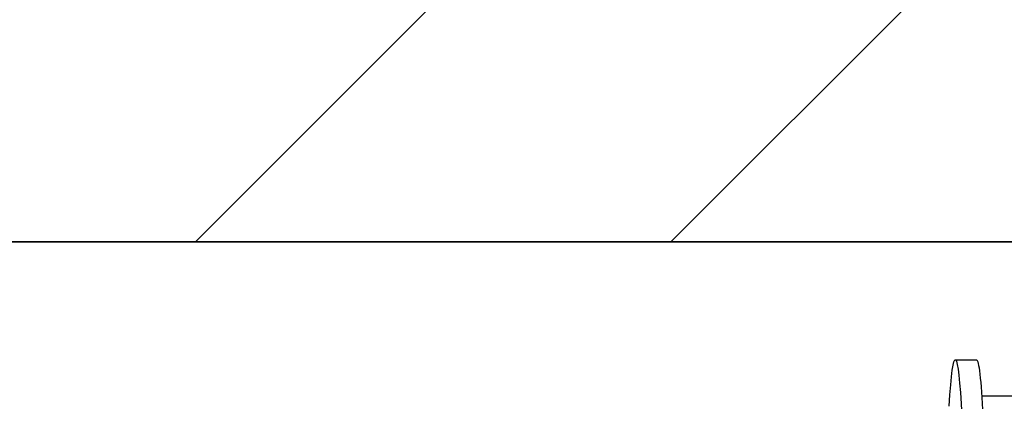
# Model space of a CAD drawing. Header units: millimetres. Extents: x 42924 to 92944, y -369470 to -179866.
# Tile 186 of 256: x 60872 to 60895, y -184039 to -184030. Entities that reach past the tile are written whole.
import ezdxf

# ---------------------------------------------------------------- set-up
doc = ezdxf.new("R2010")
doc.units = ezdxf.units.MM
doc.layers.get('0').update_dxf_attribs({"color": 8})
doc.layers.add('!! 1_hatch projektowane ściany', color=8, linetype='Continuous')
doc.layers.add('!! 1_PROJ Sciany', color=8, linetype='Continuous')
doc.layers.add('!!_@ wypos sanit nd', color=8, linetype='Continuous', plot=False)
doc.layers.add('E_SAP_ZASIĘG', color=150, linetype='Continuous', plot=False)

# ---------------------------------------------------------------- blocks, each defined once
blk = doc.blocks.new('A$C4ebe9e89')
for points in [[(-0.18941, 0.18181), (-0.19441, 0.18181)], [(-0.19567, 0.17331), (-0.20939, 0.17331)]]:
    blk.add_lwpolyline(points)
for centre, start_param, end_param in [((-0.18941, 0.12581), 5.645661, 6.988802), ((-0.19441, 0.12581), 0, 0.705617)]:
    blk.add_ellipse(centre, major_axis=(0, 0.056), ratio=0.04256, start_param=start_param, end_param=end_param)

msp = doc.modelspace()

# ---------------------------------------------------------------- hatches: boundary and pattern name
at = {"layer": '!! 1_hatch projektowane ściany'}
h = msp.add_hatch(dxfattribs=at)
h.set_pattern_fill('ANSI31', color=256, scale=2.5)
h.set_pattern_definition([(45, (0, 13698.2005), (-5.61266008, 5.61266008), [])])
h.paths.add_polyline_path([(60824.56735, -184034.8878), (61135.43682, -184034.8878), (61135.43682, -184022.8878), (60824.56735, -184022.8878)])

# ---------------------------------------------------------------- linework, layer by layer
msp.add_lwpolyline([(60824.56735, -184034.8878), (61135.43682, -184034.8878), (61135.43682, -184022.8878), (60824.56735, -184022.8878)], close=True, dxfattribs=at)
at = {"layer": '!! 1_PROJ Sciany'}
msp.add_lwpolyline([(61135.43682, -184034.8878), (60824.56735, -184034.8878)], dxfattribs=at)
at = {"layer": 'E_SAP_ZASIĘG'}
msp.add_circle((61459.23087, -184571.00094), 600, dxfattribs=at)

# ---------------------------------------------------------------- block references
at = {"layer": '!!_@ wypos sanit nd', "xscale": -100, "yscale": 100, "zscale": 100}
msp.add_blockref('A$C4ebe9e89', (60874.83287, -184055.8558), dxfattribs=at)

doc.saveas('drawing.dxf')
